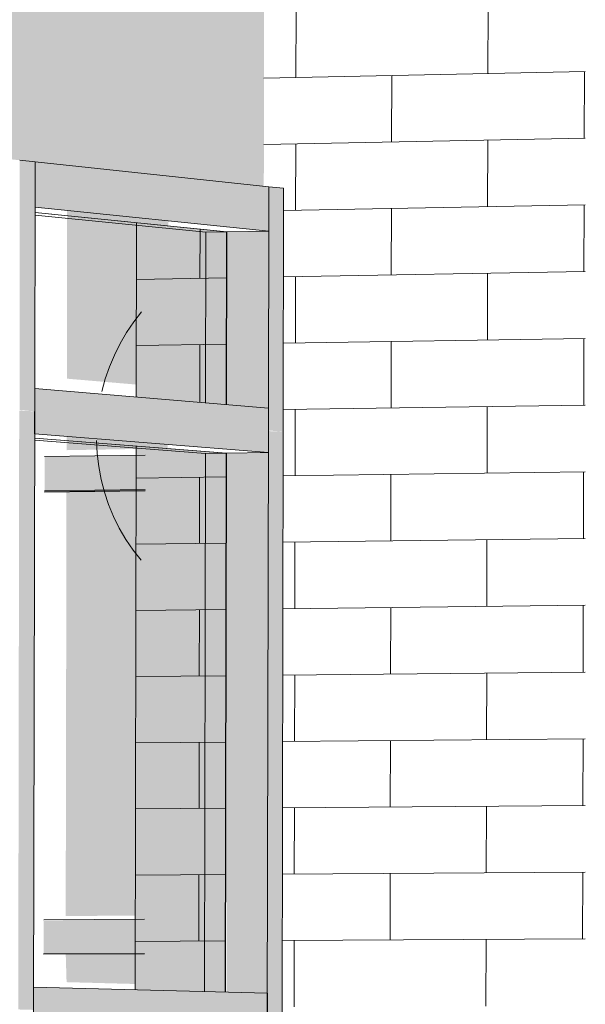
# Model space of a CAD drawing. Header units: metres. Extents: x -29 to 486, y -1 to 6.
# Tile 140 of 165: x 169.403043 to 169.403689, y 0.703822 to 0.704948. Entities that reach past the tile are written whole.
import ezdxf

# ---------------------------------------------------------------- set-up
doc = ezdxf.new("R2010")
doc.units = ezdxf.units.M
for name, color, linetype, lineweight in [('A-GLAZ-CURT', 52, 'Continuous', 18), ('A-GLAZ-CWMG', 51, 'Continuous', 18), ('A-WALL', 113, 'Continuous', 18), ('A-WALL-PATT', 111, 'Continuous', 35), ('E-LITE-EQPM', 33, 'Continuous', 9)]:
    doc.layers.add(name, color=color, linetype=linetype, lineweight=lineweight)

# ---------------------------------------------------------------- blocks, each defined once
blk = doc.blocks.new('FP_70-Vista 3D 4')
at = {"layer": 'A-WALL-PATT', "lineweight": 9}
for p, q in [((12.5385256, 0.7048816), (12.5385258, 0.7049575)), ((12.5387449, 0.7048862), (12.538745, 0.7049624)), ((12.5384892, 0.7048809), (12.5388561, 0.7048885)), ((12.5388549, 0.7048122), (12.5388551, 0.7048885)), ((12.5386349, 0.7048079), (12.5386351, 0.7048839)), ((12.5384891, 0.704805), (12.5388561, 0.7048122)), ((12.5387446, 0.7047339), (12.5387447, 0.70481)), ((12.5385253, 0.7047298), (12.5385255, 0.7048057)), ((12.5385117, 0.7047296), (12.5388561, 0.7047359)), ((12.5386346, 0.7046558), (12.5386348, 0.7047318)), ((12.5388546, 0.7046596), (12.5388548, 0.7047359)), ((12.5385115, 0.7046537), (12.5388561, 0.7046597)), ((12.538525, 0.7045781), (12.5385252, 0.7046539)), ((12.5387443, 0.7045816), (12.5387444, 0.7046577)), ((12.5385114, 0.7045778), (12.5388561, 0.7045834)), ((12.5386343, 0.7045038), (12.5386345, 0.7045798)), ((12.5388543, 0.7045071), (12.5388545, 0.7045834)), ((12.5385113, 0.704502), (12.5388561, 0.7045071)), ((12.538744, 0.7044293), (12.5387441, 0.7045054)), ((12.5385247, 0.7044263), (12.5385249, 0.7045022)), ((12.5385111, 0.7044261), (12.5388561, 0.7044308)), ((12.538634, 0.7043518), (12.5386342, 0.7044278)), ((12.538854, 0.7043546), (12.5388541, 0.7044308)), ((12.538511, 0.7043503), (12.5388561, 0.7043546)), ((12.5385244, 0.7042746), (12.5385246, 0.7043504)), ((12.5387437, 0.7042771), (12.5387438, 0.7043532)), ((12.5385108, 0.7042744), (12.5388561, 0.7042783)), ((12.5386337, 0.7041998), (12.5386339, 0.7042758)), ((12.5388537, 0.7042021), (12.5388538, 0.7042783)), ((12.5385107, 0.7041986), (12.5388561, 0.7042021)), ((12.5387433, 0.7041248), (12.5387435, 0.7042009)), ((12.5385241, 0.7041228), (12.5385243, 0.7041987)), ((12.5385105, 0.7041227), (12.5388561, 0.7041258)), ((12.5386334, 0.7040478), (12.5386336, 0.7041238)), ((12.5388533, 0.7040496), (12.5388535, 0.7041258)), ((12.5385104, 0.7040469), (12.5388561, 0.7040496)), ((12.5385238, 0.7039711), (12.538524, 0.704047)), ((12.538743, 0.7039726), (12.5387432, 0.7040487)), ((12.5385102, 0.703971), (12.5388561, 0.7039734)), ((12.5386331, 0.7038959), (12.5386333, 0.7039719)), ((12.538853, 0.7038971), (12.5388532, 0.7039733)), ((12.5385101, 0.7038952), (12.5388561, 0.7038971)), ((12.5385236, 0.7038195), (12.5385237, 0.7038953)), ((12.5387427, 0.7038204), (12.5387429, 0.7038965))]:
    blk.add_line(p, q, dxfattribs=at)
blk = doc.blocks.new('FP_71-Vista 3D 4')
at = {"layer": 'A-WALL-PATT', "lineweight": 9}
for p, q in [((12.5384161, 0.7046521), (12.5384162, 0.7047083)), ((12.5383436, 0.7046508), (12.5384464, 0.7046526)), ((12.5383435, 0.7045751), (12.5384462, 0.7045768)), ((12.5384158, 0.7045103), (12.538416, 0.7045763)), ((12.5383432, 0.7044238), (12.5384459, 0.7044252)), ((12.5384155, 0.7043491), (12.5384157, 0.7044248)), ((12.538343, 0.7043481), (12.5384458, 0.7043494)), ((12.5383429, 0.7042725), (12.5384457, 0.7042737)), ((12.5384152, 0.7041976), (12.5384154, 0.7042733)), ((12.5383427, 0.7041968), (12.5384455, 0.7041979)), ((12.5383426, 0.7041212), (12.5384454, 0.7041221)), ((12.538415, 0.7040461), (12.5384151, 0.7041219)), ((12.5383425, 0.7040456), (12.5384452, 0.7040464)), ((12.5383423, 0.7039699), (12.5384451, 0.7039706)), ((12.5384147, 0.7038947), (12.5384148, 0.7039704)), ((12.5383422, 0.7038943), (12.5384449, 0.7038949))]:
    blk.add_line(p, q, dxfattribs=at)

msp = doc.modelspace()

# ---------------------------------------------------------------- hatches: boundary and pattern name
at = {"layer": 'A-GLAZ-CURT', "lineweight": 9, "transparency": 33554471}
for points in [[(169.4032124, 0.7045275), (169.4032128, 0.7047284), (169.4030972, 0.7047403), (169.4030973, 0.7045373), (169.4032088, 0.7045278)], [(169.403279, 0.7045077), (169.403279, 0.7047052), (169.4031766, 0.7047158), (169.4031767, 0.7045165), (169.403279, 0.7045077)], [(169.4032794, 0.7045076), (169.4032789, 0.7047052), (169.4032793, 0.7047051), (169.4032793, 0.7045076)], [(169.4032777, 0.7038364), (169.4032789, 0.7044522), (169.4031761, 0.7044605), (169.403175, 0.7038391), (169.4032777, 0.7038364)]]:
    msp.add_hatch(color=256, dxfattribs=at).paths.add_polyline_path(points, flags=0)
h = msp.add_hatch(color=256, dxfattribs=at)
h.paths.add_polyline_path([(169.4032111, 0.7038446), (169.4032112, 0.7038843), (169.4030956, 0.7038836), (169.4030967, 0.7038477), (169.4032088, 0.7038447)], flags=0)
h.paths.add_polyline_path([(169.4030966, 0.7044556), (169.4032123, 0.7044576), (169.4032123, 0.704471), (169.4030967, 0.7044804), (169.4030966, 0.7044576)], flags=0)
h = msp.add_hatch(color=256, dxfattribs=at)
h.paths.add_polyline_path([(169.4032781, 0.7038364), (169.4032776, 0.7044523), (169.4032788, 0.7044521), (169.4032776, 0.7038364)], flags=0)
h.paths.add_polyline_path([(169.4030706, 0.7038795), (169.4031854, 0.7038807), (169.4031855, 0.7039195), (169.4030706, 0.7039183), (169.4030706, 0.7038796)], flags=0)
h.paths.add_polyline_path([(169.4030715, 0.7044081), (169.4031864, 0.7044108), (169.4031865, 0.7044498), (169.4030716, 0.7044482), (169.4030715, 0.7044084)], flags=0)
h = msp.add_hatch(color=256, dxfattribs=at)
h.paths.add_polyline_path([(169.402683, 0.7039208), (169.4027488, 0.7039212), (169.4027487, 0.7044105), (169.4026838, 0.7044094), (169.402683, 0.7039236)], flags=0)
h.paths.add_polyline_path([(169.4028242, 0.7039216), (169.4030217, 0.7039236), (169.4030215, 0.7044143), (169.402825, 0.7044104), (169.4028242, 0.7039236)], flags=0)
h.paths.add_polyline_path([(169.4030957, 0.7039232), (169.4032113, 0.7039241), (169.4032122, 0.7044169), (169.4030966, 0.7044153), (169.4030957, 0.7039236)], flags=0)
at = {"layer": 'A-GLAZ-CWMG'}
for points in [[(169.4030603, 0.7045), (169.4030607, 0.704785), (169.4030432, 0.7047869), (169.4030432, 0.7045014), (169.4030602, 0.7045)], [(169.4033276, 0.704706), (169.4033277, 0.7047567), (169.4030608, 0.704785), (169.4030608, 0.7047332), (169.403323, 0.7047065)], [(169.403344, 0.7044768), (169.403344, 0.7047549), (169.4033277, 0.7047567), (169.4033277, 0.7044781), (169.4033363, 0.7044774)], [(169.4033273, 0.7045035), (169.4033276, 0.704706), (169.4032798, 0.7047051), (169.4032798, 0.7045076), (169.4033272, 0.7045035)], [(169.4033272, 0.7044528), (169.4033272, 0.7045035), (169.4030603, 0.7045259), (169.4030603, 0.7044741), (169.4033253, 0.704453)], [(169.403326, 0.7038351), (169.4033272, 0.7044528), (169.4032793, 0.7044521), (169.4032793, 0.7038363), (169.4033259, 0.7038351)], [(169.4033259, 0.7037845), (169.403326, 0.7038351), (169.4030591, 0.7038419), (169.4030591, 0.7037901), (169.4033199, 0.7037846)]]:
    msp.add_hatch(color=256, dxfattribs=at).paths.add_polyline_path(points, flags=0)
at = {"layer": 'A-GLAZ-CWMG', "lineweight": 9}
for points in [[(169.403059, 0.703816), (169.4030602, 0.7045), (169.4030426, 0.7045007), (169.4030415, 0.7038165), (169.403059, 0.703816)], [(169.4033427, 0.7038094), (169.403344, 0.7044768), (169.4033272, 0.7044774), (169.403326, 0.7038098), (169.4033348, 0.7038096)]]:
    msp.add_hatch(color=256, dxfattribs=at).paths.add_polyline_path(points, flags=0)
at = {"layer": 'A-WALL'}
msp.add_hatch(color=256, dxfattribs=at).paths.add_polyline_path([(169.4033219, 0.7047573), (169.4033245, 0.7061206), (169.4018837, 0.7064608), (169.4018834, 0.7062574), (169.4018685, 0.7062578), (169.4017976, 0.7062738), (169.4017979, 0.7064811), (169.4016679, 0.7065118), (169.4016659, 0.7049383), (169.402982, 0.7047934), (169.4033177, 0.7047578)], flags=0)

# ---------------------------------------------------------------- linework, layer by layer
at = {"layer": 'A-GLAZ-CURT', "lineweight": 9}
for p, q in [((169.4032798, 0.7047051), (169.4030609, 0.7047273)), ((169.403061, 0.7047243), (169.4032557, 0.7047047)), ((169.4032557, 0.7047047), (169.4032553, 0.7045097)), ((169.4032557, 0.7047047), (169.4032798, 0.7047051)), ((169.4032794, 0.7045076), (169.4032798, 0.7047051)), ((169.4032793, 0.7044521), (169.4030605, 0.7044695)), ((169.4030606, 0.7044672), (169.4032552, 0.7044518)), ((169.4032552, 0.7044518), (169.403254, 0.703837)), ((169.4032552, 0.7044518), (169.4032793, 0.7044521)), ((169.4032781, 0.7038364), (169.4032793, 0.7044521)), ((169.4031864, 0.7044097), (169.4030715, 0.7044081)), ((169.4030715, 0.7044076), (169.4031865, 0.7044091))]:
    msp.add_line(p, q, dxfattribs=at)
at = {"layer": 'A-GLAZ-CWMG', "lineweight": 9}
for p, q in [((169.4030432, 0.7047869), (169.4030608, 0.704785)), ((169.4030603, 0.7045), (169.4030608, 0.704785)), ((169.4030607, 0.7047332), (169.4030608, 0.704785)), ((169.4033277, 0.7047567), (169.4030608, 0.704785)), ((169.4033277, 0.7047567), (169.4033272, 0.7044782)), ((169.4033277, 0.7047567), (169.4033276, 0.704706)), ((169.4033277, 0.7047567), (169.4033445, 0.7047549)), ((169.403344, 0.7044768), (169.4033445, 0.7047549)), ((169.4030607, 0.7047332), (169.4033276, 0.704706)), ((169.4030609, 0.7047272), (169.4032793, 0.7047051)), ((169.4032793, 0.7047052), (169.4032789, 0.7045076)), ((169.4033276, 0.704706), (169.4032793, 0.7047051)), ((169.4030602, 0.7044741), (169.4030603, 0.7045259)), ((169.4033273, 0.7045035), (169.4030603, 0.7045259)), ((169.403059, 0.703816), (169.4030603, 0.7045)), ((169.4033273, 0.7045035), (169.4033272, 0.7044528)), ((169.4030602, 0.7044741), (169.4033272, 0.7044528)), ((169.4033272, 0.7044782), (169.4033259, 0.7038098)), ((169.4033427, 0.7038094), (169.403344, 0.7044768)), ((169.4030605, 0.7044694), (169.4032788, 0.7044521)), ((169.4031865, 0.7044498), (169.4030716, 0.7044482)), ((169.4032788, 0.7044522), (169.4032776, 0.7038364)), ((169.4033272, 0.7044528), (169.4032788, 0.7044521)), ((169.4030715, 0.7044093), (169.4031864, 0.7044108)), ((169.4030715, 0.7044081), (169.4031864, 0.7044097)), ((169.4031855, 0.7039195), (169.4030706, 0.7039189)), ((169.4030705, 0.7038799), (169.4031854, 0.7038805)), ((169.4030706, 0.7038795), (169.4031855, 0.7038801)), ((169.403059, 0.7037901), (169.4030591, 0.7038419)), ((169.403326, 0.7038351), (169.4030591, 0.7038419)), ((169.403326, 0.7038351), (169.4033259, 0.7037845))]:
    msp.add_line(p, q, dxfattribs=at)
at = {"layer": 'A-WALL', "lineweight": 9}
for p, q in [((169.4031763, 0.7045165), (169.4031766, 0.7047158)), ((169.403175, 0.7038391), (169.4031761, 0.7044605))]:
    msp.add_line(p, q, dxfattribs=at)
at = {"layer": 'E-LITE-EQPM'}
for points in [[(169.4031822, 0.7046136, 0), (169.4031733, 0.7046021, 0), (169.4031652, 0.70459, 0), (169.4031578, 0.7045774, 0), (169.4031513, 0.7045643, 0), (169.4031456, 0.7045508, 0), (169.4031408, 0.704537, 0), (169.403137, 0.7045228, 0)], [(169.4031309, 0.7044668, 0), (169.4031316, 0.7044518, 0), (169.4031334, 0.7044369, 0), (169.4031362, 0.7044221, 0), (169.4031399, 0.7044077, 0), (169.4031446, 0.7043935, 0), (169.4031503, 0.7043797, 0), (169.4031568, 0.7043664, 0), (169.4031643, 0.7043537, 0), (169.4031726, 0.7043415, 0), (169.4031817, 0.7043299, 0)]]:
    msp.add_polyline3d(points, dxfattribs=at)

# ---------------------------------------------------------------- block references
at = {"layer": 'A-WALL', "lineweight": 9}
for name in ['FP_70-Vista 3D 4', 'FP_71-Vista 3D 4']:
    msp.add_blockref(name, (156.8648329, 0), dxfattribs=at)

doc.saveas('drawing.dxf')
